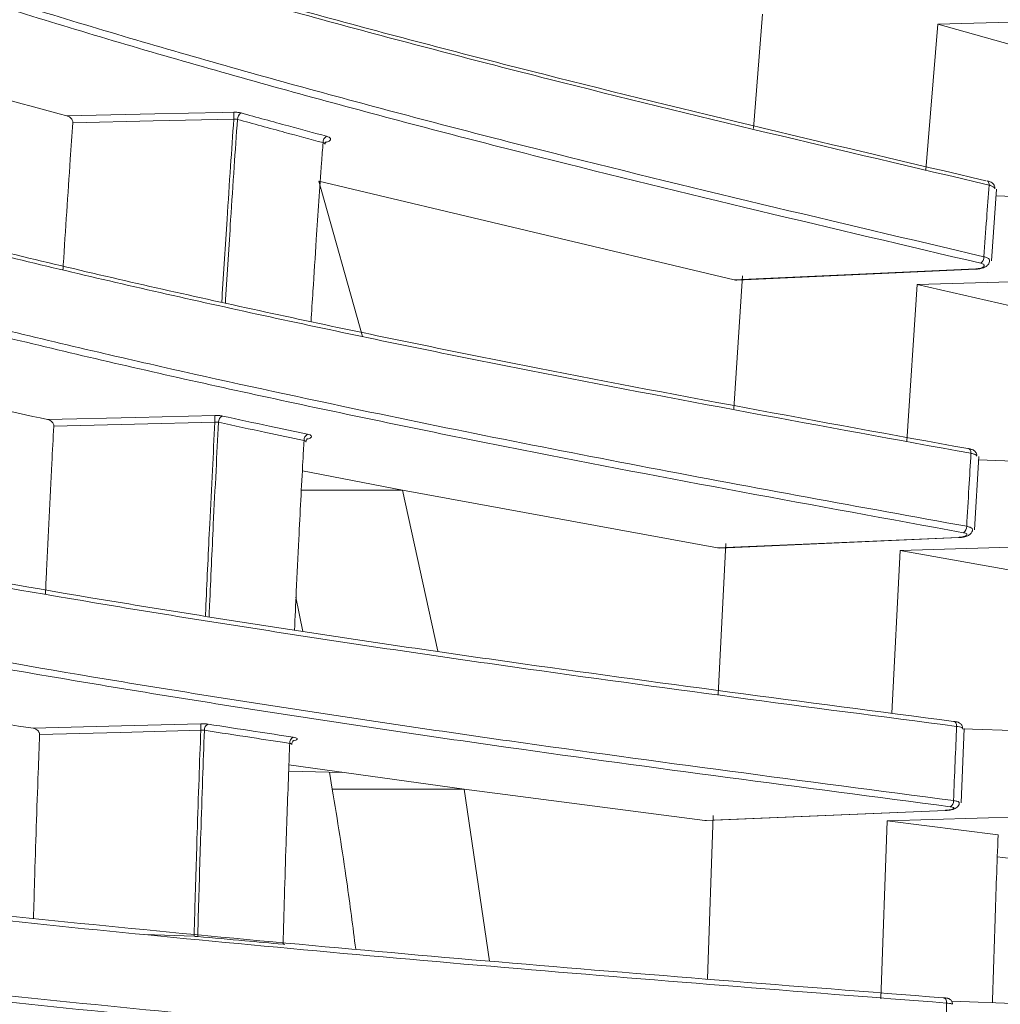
# Model space of a CAD drawing. Header units: millimetres. Extents: x 0 to 1118, y 0 to 864.
# Tile 145 of 256: x 305.43 to 313.99, y 424.38 to 432.96. Entities that reach past the tile are written whole.
import ezdxf

# ---------------------------------------------------------------- set-up
doc = ezdxf.new("R2010")
doc.units = ezdxf.units.MM
doc.styles.add('SLDTEXTSTYLE0', font='TXT', dxfattribs={"width": 0.605})
doc.dimstyles.new('SLDDIMSTYLE2', dxfattribs={"dimtxt": 3.175, "dimasz": 3.302, "dimexe": 0, "dimexo": 0.0625, "dimgap": 0.79375, "dimtad": 0, "dimtih": 1, "dimtoh": 1, "dimdec": 1, "dimlfac": 4, "dimrnd": 1e-09, "dimzin": 12, "dimdsep": 46, "dimtxsty": 'SLDTEXTSTYLE0', "dimsah": 1, "dimcen": 0.09, "dimadec": 0, "dimazin": 3, "dimtfac": 1, "dimtmove": 0, "dimatfit": 0, "dimfxl": 1, "dimfrac": 2, "dimtolj": 1, "dimtzin": 12, "dimarcsym": 0})

# ---------------------------------------------------------------- blocks, each defined once
blk = doc.blocks.new('_D_15')
at = {"color": 7, "linetype": 'Continuous', "lineweight": 0}
for p, q in [((290.7249, 392.4333), (290.7249, 468.2708)), ((294.9963, 403.2583), (294.9963, 468.2708)), ((290.7249, 466.6708), (284.3749, 466.6708)), ((294.9963, 466.6708), (307.2834, 466.6708))]:
    blk.add_line(p, q, dxfattribs=at)
for points in [[(290.7249, 466.6708), (287.4229, 467.1788), (287.4229, 466.1628)], [(294.9963, 466.6708), (298.2983, 466.1628), (298.2983, 467.1788)]]:
    blk.add_solid(points, dxfattribs=at)
at = {"color": 7, "linetype": 'Continuous', "lineweight": 0, "insert": (307.2834, 468.3272), "char_height": 3.175, "attachment_point": 1, "style": 'SLDTEXTSTYLE0'}
blk.add_mtext('17.1', dxfattribs=at)

msp = doc.modelspace()

# ---------------------------------------------------------------- linework, layer by layer
at = {"color": 7, "linetype": 'Continuous', "lineweight": 15}
for p, q in [((311.912, 433.0139), (311.8335, 432.0172)), ((314.7262, 432.9587), (313.4429, 432.9263)), ((313.4429, 432.9263), (313.3393, 431.6548)), ((313.4429, 432.9263), (314.3823, 432.6617)), ((308.0424, 431.558), (311.6662, 430.6957)), ((308.4247, 430.2032), (308.0424, 431.558)), ((313.9105, 430.8608), (313.9561, 431.4872)), ((313.9519, 431.4294), (314.6073, 431.4047)), ((311.7378, 430.7307), (311.6628, 429.5709)), ((311.6895, 430.6934), (313.7742, 430.7888)), ((313.2636, 430.6561), (313.1722, 429.2881)), ((314.5573, 430.6913), (313.2636, 430.6561)), ((313.2636, 430.6561), (314.2154, 430.4378)), ((313.7627, 428.5168), (313.7998, 429.1558)), ((313.7807, 429.157), (313.7808, 429.1588)), ((313.7981, 429.1262), (314.4569, 429.1017)), ((307.8993, 429.0315), (308.7735, 428.8606)), ((308.7735, 428.8606), (311.5216, 428.3577)), ((309.0795, 427.4564), (308.7735, 428.8606)), ((311.5408, 428.3564), (313.6249, 428.4483)), ((311.5407, 428.3569), (311.5216, 428.3577)), ((311.5932, 428.3971), (311.5279, 427.08)), ((313.1149, 428.3362), (313.0421, 426.9169)), ((314.4161, 428.374), (313.1149, 428.3362)), ((313.1149, 428.3362), (314.0761, 428.1651)), ((307.8436, 427.9276), (307.9039, 427.6294)), ((313.6452, 426.1337), (313.6725, 426.7824)), ((313.6563, 426.7831), (313.6564, 426.7844)), ((313.6582, 426.7813), (314.3374, 426.7564)), ((307.7816, 426.4652), (309.3093, 426.2533)), ((307.7797, 426.4104), (308.2452, 426.4009)), ((308.1346, 426.4032), (308.1604, 426.2539)), ((309.3093, 426.2533), (311.4107, 425.9809)), ((309.5316, 424.7541), (309.3093, 426.2533)), ((311.4255, 425.9803), (313.5101, 426.0683)), ((311.4821, 426.0245), (311.4339, 424.6003)), ((314.3071, 426.0178), (313.0008, 425.9777)), ((311.4254, 425.9812), (311.4107, 425.9809)), ((313.0008, 425.9777), (312.9468, 424.4269)), ((313.0008, 425.9777), (313.9688, 425.8547)), ((313.5636, 424.4048), (314.2527, 424.3802)), ((313.5686, 424.3781), (313.5688, 424.3789))]:
    msp.add_line(p, q, dxfattribs=at)
at = {"color": 9, "linetype": 'Continuous', "lineweight": 0}
for p, q in [((311.6662, 430.6957), (313.7737, 430.792)), ((307.8904, 428.8612), (308.7735, 428.8606)), ((311.5216, 428.3577), (313.6244, 428.4504)), ((308.1604, 426.2539), (309.3093, 426.2533)), ((311.4107, 425.9809), (313.5097, 426.0695)), ((306.5219, 424.9869), (306.9547, 424.9709))]:
    msp.add_line(p, q, dxfattribs=at)
at = {"color": 9, "linetype": 'Continuous', "lineweight": 0, "flags": 128}
for points in [[(305.8432, 432.1269), (306.6126, 432.1433), (307.2007, 432.1558), (307.3011, 432.158)], [(307.3011, 432.0963), (306.5988, 432.0814), (305.8965, 432.0665)], [(313.7737, 430.792), (313.774, 430.7894), (313.7742, 430.7888)], [(305.6769, 429.4782), (306.4468, 429.4968), (307.1365, 429.5135)], [(307.1365, 429.4542), (306.4337, 429.4372), (305.7309, 429.4201)], [(313.7319, 429.1833), (313.7315, 429.1924), (313.73, 429.2009), (313.7275, 429.2085), (313.7241, 429.2148), (313.7198, 429.2197), (313.7149, 429.2228), (313.7095, 429.2243), (313.7039, 429.2238)], [(313.6244, 428.4504), (313.6248, 428.4485), (313.6249, 428.4483)], [(305.552, 426.7852), (306.3222, 426.8061), (307.013, 426.8248)], [(313.6071, 426.8014), (313.6067, 426.8107), (313.6052, 426.8194), (313.6027, 426.8273), (313.5993, 426.8339), (313.595, 426.8392), (313.5902, 426.8429), (313.5849, 426.8448), (313.5793, 426.8449)], [(307.013, 426.7679), (306.3098, 426.7489), (305.6066, 426.7299)], [(313.5097, 426.0695), (313.51, 426.0683), (313.51, 426.0683)], [(313.5193, 424.3885), (313.5188, 424.3979), (313.5173, 424.4067), (313.5148, 424.4148), (313.5114, 424.4218), (313.5072, 424.4274), (313.5024, 424.4315), (313.4971, 424.434), (313.4916, 424.4346)]]:
    msp.add_lwpolyline(points, dxfattribs=at)
at = {"color": 7, "linetype": 'Continuous', "lineweight": 15, "flags": 128}
msp.add_lwpolyline([(313.8906, 431.5222), (313.8902, 431.5312), (313.8888, 431.5395), (313.8863, 431.5467), (313.8828, 431.5526), (313.8785, 431.557), (313.8736, 431.5597), (313.8716, 431.5603)], dxfattribs=at)
at = {"color": 9, "linetype": 'Continuous', "lineweight": 0}
for centre, radius, start, end in [((307.9834, 432.1271), 0.6831, 177.41432, 182.58568), ((307.3969, 432.0962), 0.064, 120.5656, 180.6485), ((308.1441, 431.8934), 0.0646, 121.44937, 180.74277), ((313.7769, 430.8963), 0.0679, 305.85587, 1.51305), ((307.7529, 429.4839), 0.6171, 177.24195, 182.75805), ((307.2279, 429.4559), 0.0597, 118.12315, 182.1159), ((307.9737, 429.2971), 0.0601, 119.00672, 182.24439), ((313.6321, 428.5431), 0.0629, 303.65599, 3.02152), ((307.568, 426.7964), 0.5558, 177.06809, 182.93191), ((307.1, 426.7715), 0.0554, 115.38814, 183.66285), ((307.8445, 426.6572), 0.0558, 116.25992, 183.79154), ((313.5221, 426.1504), 0.0578, 301.03698, 4.63017)]:
    msp.add_arc(centre, radius, start, end, dxfattribs=at)
at = {"color": 7, "linetype": 'Continuous', "lineweight": 15}
for points, knots in [([(313.8906, 431.5222), (312.598, 431.8258), (310.657, 432.2818), (308.1746, 432.9314), (306.3693, 433.4394), (304.6428, 433.9723), (303.0083, 434.5384), (301.498, 435.1431), (300.3783, 435.6886), (299.6031, 436.1519), (299.0859, 436.52), (298.6608, 436.9024), (298.3891, 437.2321), (298.2811, 437.4333), (298.245, 437.5007)], [0, 0, 0, 0, 0.191218, 0.287137, 0.383045, 0.478737, 0.574406, 0.672011, 0.76955, 0.820088, 0.870617, 0.922313, 0.973997, 1, 1, 1, 1]), ([(298.6682, 436.916), (298.7857, 436.8035), (299.0386, 436.5613), (299.5468, 436.2031), (300.3215, 435.7379), (301.4278, 435.1982), (302.9232, 434.596), (304.5687, 434.0239), (306.3204, 433.4828), (308.1364, 432.9717), (310.62, 432.3216), (312.5644, 431.8647), (313.8624, 431.5597)], [0, 0, 0, 0, 0.049004, 0.105473, 0.161954, 0.265868, 0.369847, 0.476432, 0.583046, 0.687069, 0.791103, 1, 1, 1, 1]), ([(298.2836, 436.7937), (298.3054, 436.7557), (298.402, 436.5877), (298.6387, 436.2933), (299.0519, 435.9142), (299.5647, 435.543), (300.3341, 435.0786), (301.4318, 434.5386), (302.9211, 433.9357), (304.561, 433.3629), (306.3086, 432.8213), (308.1216, 432.3097), (310.6026, 431.6592), (312.5469, 431.2028), (313.8448, 430.8981)], [0, 0, 0, 0, 0.0148588, 0.065771, 0.1166945, 0.1689257, 0.2211673, 0.3176844, 0.4142632, 0.5132945, 0.6123519, 0.7090578, 0.8057735, 1, 1, 1, 1]), ([(313.8167, 430.8412), (312.5228, 431.145), (310.5797, 431.6012), (308.0967, 432.2519), (306.2912, 432.7611), (304.5648, 433.2955), (302.931, 433.8635), (301.4224, 434.4703), (300.2905, 435.0254), (299.4941, 435.5068), (298.9569, 435.9031), (298.5326, 436.2959), (298.3588, 436.5619), (298.2784, 436.6851)], [0, 0, 0, 0, 0.194854, 0.292609, 0.390354, 0.487952, 0.585526, 0.685103, 0.784612, 0.839674, 0.894723, 0.951282, 1, 1, 1, 1]), ([(298.4127, 433.6025), (298.4921, 433.525), (298.6647, 433.3564), (299.1686, 433.0121), (300.013, 432.5752), (301.2864, 432.0783), (302.7682, 431.6039), (304.4057, 431.1535), (306.1535, 430.7281), (307.9678, 430.3271), (310.4517, 429.8179), (312.4019, 429.4617), (313.7039, 429.2238)], [0, 0, 0, 0, 0.040993, 0.089106, 0.187272, 0.287991, 0.388777, 0.492243, 0.595737, 0.696572, 0.797417, 1, 1, 1, 1]), ([(313.7319, 429.1833), (312.4359, 429.4199), (310.4895, 429.7753), (308.0068, 430.284), (306.2036, 430.6826), (304.4823, 431.1012), (302.8561, 431.5465), (301.3585, 432.023), (300.0724, 432.5238), (299.2218, 432.9621), (298.6993, 433.3185), (298.5104, 433.5037), (298.416, 433.5963)], [0, 0, 0, 0, 0.2005, 0.301118, 0.401725, 0.502069, 0.602388, 0.704863, 0.807265, 0.902722, 0.951365, 1, 1, 1, 1]), ([(298.4287, 432.9416), (298.5561, 432.8224), (298.8111, 432.5837), (299.3755, 432.2397), (300.1833, 431.8402), (301.3117, 431.3962), (302.7949, 430.9193), (304.4271, 430.4711), (305.6188, 430.1811), (306.3717, 430.0064), (307.048, 429.8516), (308.5709, 429.5201), (310.9084, 429.0523), (312.766, 428.7151), (313.6949, 428.5464)], [0, 0, 0, 0, 0.062988, 0.126146, 0.18921, 0.290709, 0.392583, 0.494707, 0.596546, 0.602043, 0.624032, 0.712001, 0.855987, 1, 1, 1, 1]), ([(303.189, 432.8946), (303.3958, 432.8289), (304.2416, 432.5605), (305.1539, 432.3135), (305.8432, 432.1269)], [0, 0, 0, 0, 0.24454, 1, 1, 1, 1]), ([(313.667, 428.4908), (312.3698, 428.7276), (310.4216, 429.0834), (307.9382, 429.593), (306.1344, 429.9925), (304.4129, 430.4122), (302.7867, 430.859), (301.2903, 431.3371), (300.0205, 431.8339), (299.1882, 432.2641), (298.6928, 432.5973), (298.5157, 432.7647), (298.433, 432.8429)], [0, 0, 0, 0, 0.202924, 0.304769, 0.406604, 0.508252, 0.609874, 0.713704, 0.81746, 0.910828, 0.958337, 1, 1, 1, 1]), ([(305.8965, 432.0665), (305.8964, 432.0704), (305.8963, 432.0781), (305.8915, 432.0908), (305.882, 432.1048), (305.8653, 432.119), (305.8511, 432.1241), (305.8432, 432.1269)], [0, 0, 0, 0, 0.122586, 0.244701, 0.413761, 0.670249, 1, 1, 1, 1]), ([(305.8109, 430.7851), (305.8118, 430.7989), (305.8221, 430.9671), (305.8431, 431.2882), (305.8708, 431.7014), (305.889, 431.9603), (305.8965, 432.0665)], [0, 0, 0, 0, 0.032199, 0.39121, 0.750222, 1, 1, 1, 1]), ([(307.9747, 430.3305), (307.9802, 430.4195), (307.9951, 430.6589), (308.0255, 431.1219), (308.0551, 431.5533), (308.0754, 431.8343), (308.0795, 431.8925)], [0, 0, 0, 0, 0.169876, 0.456834, 0.887539, 1, 1, 1, 1]), ([(308.0795, 431.8925), (308.0834, 431.8914), (308.0911, 431.8892), (308.0966, 431.8842), (308.0962, 431.8805), (308.0961, 431.8791)], [0, 0, 0, 0, 0.37847, 0.756664, 1, 1, 1, 1]), ([(308.0977, 431.8789), (308.098, 431.883), (308.0986, 431.8913), (308.104, 431.8989), (308.1069, 431.9012), (308.1063, 431.9008), (308.1062, 431.9008)], [0, 0, 0, 0, 0.329745, 0.661585, 0.939969, 1, 1, 1, 1]), ([(313.9403, 431.4901), (313.9405, 431.4909), (313.9425, 431.499), (313.9383, 431.5141), (313.9288, 431.5308), (313.9153, 431.5431), (313.8974, 431.5533), (313.8812, 431.5574), (313.8715, 431.5599)], [0, 0, 0, 0, 0.02355, 0.213761, 0.374543, 0.528728, 0.719864, 1, 1, 1, 1]), ([(313.7742, 430.789), (313.7755, 430.789), (313.791, 430.7888), (313.8221, 430.7946), (313.8557, 430.8062), (313.8792, 430.8249), (313.8923, 430.8447), (313.8933, 430.8582), (313.8938, 430.8636)], [0, 0, 0, 0, 0.0236887, 0.2740641, 0.5515314, 0.7432365, 0.8990655, 1, 1, 1, 1]), ([(313.8939, 430.8635), (313.8943, 430.8628), (313.895, 430.8615), (313.8937, 430.8602), (313.8932, 430.8597)], [0, 0, 0, 0, 0.567334, 1, 1, 1, 1]), ([(311.6895, 430.6937), (311.6891, 430.6936), (311.6818, 430.6919), (311.6738, 430.6938), (311.6662, 430.6957)], [0, 0, 0, 0, 0.0500196, 1, 1, 1, 1]), ([(303.057, 430.0733), (303.2551, 430.0238), (304.0884, 429.8154), (304.9898, 429.624), (305.6769, 429.4782)], [0, 0, 0, 0, 0.237626, 1, 1, 1, 1]), ([(298.5714, 429.8566), (298.7488, 429.7583), (299.1172, 429.5541), (300.0051, 429.2337), (301.1765, 428.8974), (302.6492, 428.5553), (304.2795, 428.2306), (306.024, 427.9242), (307.8366, 427.6358), (310.3202, 427.2701), (312.2744, 427.0152), (313.5793, 426.8449)], [0, 0, 0, 0, 0.076215, 0.158308, 0.262571, 0.366905, 0.474141, 0.581409, 0.685799, 0.7902, 1, 1, 1, 1]), ([(313.6071, 426.8014), (312.3088, 426.9708), (310.3587, 427.2251), (307.8763, 427.5904), (306.075, 427.877), (304.3581, 428.1783), (302.7391, 428.4993), (301.2501, 428.8429), (300.0602, 429.1833), (299.1502, 429.5122), (298.772, 429.7222), (298.5818, 429.8278)], [0, 0, 0, 0, 0.208031, 0.312464, 0.416886, 0.521004, 0.625096, 0.731529, 0.837884, 0.918472, 1, 1, 1, 1]), ([(305.7309, 429.4201), (305.7308, 429.4241), (305.7305, 429.432), (305.7255, 429.4447), (305.7156, 429.4584), (305.6987, 429.4716), (305.6847, 429.4758), (305.6769, 429.4782)], [0, 0, 0, 0, 0.12325, 0.245984, 0.418129, 0.680017, 1, 1, 1, 1]), ([(305.6579, 427.9554), (305.6609, 428.0228), (305.671, 428.247), (305.6895, 428.6268), (305.7108, 429.0476), (305.725, 429.3116), (305.7309, 429.4201)], [0, 0, 0, 0, 0.137492, 0.457146, 0.7768, 1, 1, 1, 1]), ([(307.8304, 427.6405), (307.8355, 427.7529), (307.8475, 428.0178), (307.8716, 428.5101), (307.8945, 428.9489), (307.9103, 429.2352), (307.9136, 429.2947)], [0, 0, 0, 0, 0.2029538, 0.4782862, 0.8915367, 1, 1, 1, 1]), ([(307.9136, 429.2947), (307.9174, 429.2938), (307.9251, 429.292), (307.9306, 429.288), (307.9302, 429.285), (307.9301, 429.2838)], [0, 0, 0, 0, 0.38492, 0.769928, 1, 1, 1, 1]), ([(307.9309, 429.2839), (307.9309, 429.2841), (307.9299, 429.2901), (307.9347, 429.3003), (307.9407, 429.3088), (307.9443, 429.3114), (307.9441, 429.3113), (307.9441, 429.3113)], [0, 0, 0, 0, 0.012642, 0.403338, 0.667389, 0.884981, 1, 1, 1, 1]), ([(313.7816, 429.1588), (313.782, 429.1622), (313.7831, 429.1719), (313.7775, 429.1866), (313.7678, 429.1999), (313.756, 429.2093), (313.7399, 429.2172), (313.7252, 429.2218), (313.7115, 429.2237), (313.7081, 429.2242)], [0, 0, 0, 0, 0.083207, 0.237969, 0.37141, 0.49833, 0.646569, 0.912643, 1, 1, 1, 1]), ([(298.6178, 429.158), (298.8011, 429.0584), (299.17, 428.8581), (300.0449, 428.5409), (301.1968, 428.2088), (302.6642, 427.8665), (304.2902, 427.5415), (306.0311, 427.2348), (307.841, 426.9462), (310.3221, 426.5801), (312.2754, 426.3253), (313.5797, 426.1551)], [0, 0, 0, 0, 0.0775488, 0.1560079, 0.2605007, 0.365066, 0.4725612, 0.5800872, 0.6848029, 0.7895303, 1, 1, 1, 1]), ([(313.5519, 426.1009), (312.2525, 426.2704), (310.3007, 426.5251), (307.8174, 426.8912), (306.0153, 427.1784), (304.2976, 427.4805), (302.6781, 427.8025), (301.1892, 428.1471), (300.015, 428.4846), (299.1432, 428.7993), (298.7838, 428.9936), (298.6089, 429.0882)], [0, 0, 0, 0, 0.210422, 0.316064, 0.421694, 0.527105, 0.632487, 0.740258, 0.84795, 0.92604, 1, 1, 1, 1]), ([(313.6248, 428.4485), (313.6261, 428.4485), (313.6407, 428.4484), (313.67, 428.453), (313.7016, 428.462), (313.7258, 428.4766), (313.7401, 428.4961), (313.7464, 428.5116), (313.7453, 428.5191), (313.7453, 428.5193)], [0, 0, 0, 0, 0.022942, 0.258691, 0.517788, 0.70857, 0.857986, 0.995629, 1, 1, 1, 1]), ([(313.7444, 428.5192), (313.745, 428.5186), (313.7457, 428.5179), (313.745, 428.5172), (313.745, 428.5172)], [0, 0, 0, 0, 0.944885, 1, 1, 1, 1]), ([(302.9593, 427.209), (303.1504, 427.1746), (303.974, 427.026), (304.8665, 426.8898), (305.552, 426.7852)], [0, 0, 0, 0, 0.232043, 1, 1, 1, 1]), ([(305.6066, 426.7299), (305.6064, 426.7339), (305.606, 426.7419), (305.6008, 426.7546), (305.5905, 426.768), (305.5735, 426.7801), (305.5595, 426.7834), (305.552, 426.7852)], [0, 0, 0, 0, 0.123989, 0.247412, 0.42286, 0.690422, 1, 1, 1, 1]), ([(313.6578, 426.7841), (313.658, 426.7848), (313.6595, 426.7917), (313.6558, 426.8044), (313.6481, 426.8184), (313.6383, 426.828), (313.6281, 426.8342), (313.6164, 426.8388), (313.6033, 426.8422), (313.5896, 426.8439), (313.5829, 426.8447)], [0, 0, 0, 0, 0.016656, 0.171876, 0.297115, 0.407834, 0.510909, 0.620993, 0.814027, 1, 1, 1, 1]), ([(305.5536, 425.1279), (305.5567, 425.2357), (305.5643, 425.502), (305.5778, 425.926), (305.5925, 426.3522), (305.6025, 426.6199), (305.6066, 426.7299)], [0, 0, 0, 0, 0.201334, 0.497353, 0.793371, 1, 1, 1, 1]), ([(307.7303, 424.9017), (307.7343, 425.0406), (307.7427, 425.3338), (307.7595, 425.8573), (307.7753, 426.3022), (307.7865, 426.5928), (307.7888, 426.6536)], [0, 0, 0, 0, 0.237298, 0.500557, 0.895678, 1, 1, 1, 1]), ([(307.7888, 426.6536), (307.7927, 426.6529), (307.8003, 426.6515), (307.8058, 426.6484), (307.8055, 426.646), (307.8053, 426.6451)], [0, 0, 0, 0, 0.387938, 0.776322, 1, 1, 1, 1]), ([(307.8069, 426.6451), (307.8068, 426.6476), (307.8063, 426.6555), (307.8118, 426.6667), (307.819, 426.6753), (307.8237, 426.6785), (307.8242, 426.6787), (307.8244, 426.6788)], [0, 0, 0, 0, 0.1320776, 0.430046, 0.6678232, 0.8447361, 1, 1, 1, 1]), ([(298.6849, 426.1958), (298.8497, 426.1451), (299.1873, 426.0412), (299.9928, 425.8656), (301.1021, 425.6716), (302.5665, 425.4651), (304.1921, 425.269), (305.9338, 425.0841), (307.7451, 424.9103), (310.2281, 424.6901), (312.1849, 424.5369), (313.4916, 424.4346)], [0, 0, 0, 0, 0.067417, 0.138088, 0.244822, 0.351632, 0.461504, 0.571409, 0.67828, 0.785162, 1, 1, 1, 1]), ([(308.1604, 426.2539), (308.1824, 426.1192), (308.2264, 425.8498), (308.2968, 425.3846), (308.3396, 425.0534), (308.3649, 424.8575)], [0, 0, 0, 0, 0.290089, 0.580178, 1, 1, 1, 1]), ([(313.5193, 424.3885), (312.2195, 424.4902), (310.2671, 424.643), (307.7852, 424.863), (305.9855, 425.0357), (304.2719, 425.2174), (302.658, 425.4111), (301.1765, 425.6186), (300.0466, 425.8155), (299.2256, 425.9946), (298.8827, 426.1003), (298.7106, 426.1533)], [0, 0, 0, 0, 0.21343, 0.320601, 0.427759, 0.534585, 0.641381, 0.750656, 0.859848, 0.929641, 1, 1, 1, 1]), ([(313.51, 426.0684), (313.5113, 426.0685), (313.5249, 426.0685), (313.552, 426.072), (313.5811, 426.0784), (313.6026, 426.0879), (313.6185, 426.1016), (313.6286, 426.1178), (313.6295, 426.1298), (313.6299, 426.1351)], [0, 0, 0, 0, 0.02215, 0.242135, 0.479874, 0.653263, 0.781281, 0.902666, 1, 1, 1, 1]), ([(313.6296, 426.1352), (313.6301, 426.1346), (313.6309, 426.134), (313.6299, 426.1333), (313.6296, 426.1331)], [0, 0, 0, 0, 0.736776, 1, 1, 1, 1]), ([(313.9688, 425.8547), (313.964, 425.7298), (313.9546, 425.4798), (313.9376, 424.9926), (313.9268, 424.6295), (313.9197, 424.3921)], [0, 0, 0, 0, 0.2570905, 0.5141809, 1, 1, 1, 1]), ([(313.9617, 425.6654), (314.2162, 425.6344), (315.4354, 425.486), (316.6566, 425.3381), (317.623, 425.221)], [0, 0, 0, 0, 0.208712, 1, 1, 1, 1]), ([(298.7344, 425.4938), (298.9016, 425.4429), (299.2373, 425.3407), (300.0336, 425.1664), (301.1305, 424.974), (302.5908, 424.7672), (304.2127, 424.5709), (305.9513, 424.3859), (307.7602, 424.2118), (310.241, 423.9913), (312.1966, 423.8381), (313.5025, 423.7358)], [0, 0, 0, 0, 0.067864, 0.13629, 0.243193, 0.350173, 0.460234, 0.570328, 0.677466, 0.784615, 1, 1, 1, 1]), ([(313.4748, 423.6832), (312.174, 423.7851), (310.22, 423.9382), (307.7369, 424.1588), (305.936, 424.3319), (304.2211, 424.5141), (302.6058, 424.7085), (301.1235, 424.9167), (300.0025, 425.1127), (299.2088, 425.2857), (298.883, 425.3846), (298.7252, 425.4324)], [0, 0, 0, 0, 0.215249, 0.323338, 0.431415, 0.539247, 0.647051, 0.757368, 0.867601, 0.935907, 1, 1, 1, 1]), ([(307.7303, 424.9017), (307.7345, 424.9015), (307.7424, 424.901), (307.7476, 424.9007), (307.7471, 424.9006), (307.747, 424.9006)], [0, 0, 0, 0, 0.427825, 0.821272, 1, 1, 1, 1]), ([(313.5699, 424.3788), (313.5701, 424.3805), (313.5712, 424.388), (313.5671, 424.4003), (313.5595, 424.4127), (313.5505, 424.421), (313.5417, 424.4261), (313.5343, 424.4289), (313.5276, 424.4306), (313.5169, 424.4325), (313.5048, 424.4339), (313.4913, 424.4347), (313.489, 424.4349)], [0, 0, 0, 0, 0.038213, 0.168711, 0.273587, 0.363207, 0.440761, 0.506617, 0.569008, 0.671581, 0.944313, 1, 1, 1, 1])]:
    msp.add_open_spline(points, degree=3, knots=knots, dxfattribs=at)
at = {"color": 9, "linetype": 'Continuous', "lineweight": 0}
for points, knots in [([(307.3643, 432.1513), (307.3641, 432.1513), (307.3554, 432.1537), (307.3353, 432.1575), (307.3125, 432.1578), (307.3011, 432.158)], [0, 0, 0, 0, 0.013663, 0.501593, 1, 1, 1, 1]), ([(307.3643, 432.1513), (307.5022, 432.1134), (307.7497, 432.0454), (307.9997, 431.9782), (308.1104, 431.9485)], [0, 0, 0, 0, 0.556974, 1, 1, 1, 1]), ([(307.1966, 430.5031), (307.1972, 430.5121), (307.2117, 430.7535), (307.2367, 431.1484), (307.2713, 431.6701), (307.2915, 431.9597), (307.3011, 432.0963)], [0, 0, 0, 0, 0.0167688, 0.451641, 0.7413703, 1, 1, 1, 1]), ([(307.3329, 432.0954), (307.3232, 431.9573), (307.3029, 431.6662), (307.2682, 431.1431), (307.2432, 430.7477), (307.2286, 430.5057), (307.228, 430.4961)], [0, 0, 0, 0, 0.26061, 0.5491, 0.982112, 1, 1, 1, 1]), ([(307.3011, 432.0963), (307.3069, 432.0968), (307.3186, 432.0978), (307.3281, 432.0962), (307.3329, 432.0954)], [0, 0, 0, 0, 0.500034, 1, 1, 1, 1]), ([(308.0795, 431.8925), (307.9687, 431.9223), (307.7185, 431.9895), (307.4708, 432.0575), (307.3329, 432.0954)], [0, 0, 0, 0, 0.443018, 1, 1, 1, 1]), ([(308.1104, 431.9485), (308.1182, 431.9459), (308.1337, 431.9407), (308.145, 431.9298), (308.1458, 431.918), (308.1345, 431.9066), (308.1209, 431.8987), (308.1099, 431.8959), (308.1085, 431.8956)], [0, 0, 0, 0, 0.193647, 0.387278, 0.580841, 0.77511, 0.97056, 1, 1, 1, 1]), ([(313.8448, 430.8981), (313.8528, 431.0093), (313.8678, 431.2178), (313.8833, 431.4253), (313.8906, 431.5222)], [0, 0, 0, 0, 0.533316, 1, 1, 1, 1]), ([(313.9389, 431.4884), (313.9396, 431.4911), (313.9414, 431.4978), (313.928, 431.5088), (313.9084, 431.5173), (313.894, 431.5212), (313.8906, 431.5222)], [0, 0, 0, 0, 0.22731, 0.561393, 0.896004, 1, 1, 1, 1]), ([(313.8448, 430.8981), (313.8551, 430.8949), (313.8757, 430.8885), (313.8928, 430.876), (313.8935, 430.8674), (313.8939, 430.8635)], [0, 0, 0, 0, 0.352309, 0.704731, 1, 1, 1, 1]), ([(313.7737, 430.792), (313.7765, 430.7922), (313.7877, 430.7928), (313.8069, 430.7957), (313.8274, 430.8019), (313.8416, 430.81), (313.8479, 430.819), (313.8456, 430.8278), (313.8354, 430.8358), (313.8229, 430.8394), (313.8167, 430.8412)], [0, 0, 0, 0, 0.0451586, 0.183301, 0.3208949, 0.4575766, 0.5934221, 0.7288707, 0.8644221, 1, 1, 1, 1]), ([(307.0537, 427.7645), (307.0551, 427.7966), (307.0668, 428.0648), (307.0868, 428.4891), (307.1133, 429.0199), (307.129, 429.315), (307.1365, 429.4542)], [0, 0, 0, 0, 0.0568015, 0.473905, 0.7518004, 1, 1, 1, 1]), ([(307.1682, 429.4537), (307.1607, 429.3132), (307.1449, 429.017), (307.1183, 428.4851), (307.0984, 428.0605), (307.0866, 427.792), (307.0852, 427.7594)], [0, 0, 0, 0, 0.249838, 0.526844, 0.94261, 1, 1, 1, 1]), ([(307.1997, 429.5086), (307.1995, 429.5086), (307.1908, 429.5105), (307.1707, 429.5134), (307.148, 429.5135), (307.1365, 429.5135)], [0, 0, 0, 0, 0.01427, 0.501137, 1, 1, 1, 1]), ([(307.1365, 429.4542), (307.1423, 429.4546), (307.154, 429.4555), (307.1635, 429.4543), (307.1682, 429.4537)], [0, 0, 0, 0, 0.500111, 1, 1, 1, 1]), ([(307.9136, 429.2947), (307.8028, 429.3181), (307.553, 429.3707), (307.3058, 429.424), (307.1682, 429.4537)], [0, 0, 0, 0, 0.443514, 1, 1, 1, 1]), ([(307.1997, 429.5086), (307.3372, 429.4789), (307.5842, 429.4256), (307.8338, 429.373), (307.9445, 429.3496)], [0, 0, 0, 0, 0.55648, 1, 1, 1, 1]), ([(307.9445, 429.3496), (307.9523, 429.3476), (307.9678, 429.3435), (307.979, 429.3348), (307.9798, 429.3252), (307.9684, 429.3159), (307.9559, 429.3096), (307.9462, 429.3076), (307.9459, 429.3075)], [0, 0, 0, 0, 0.198399, 0.396783, 0.595199, 0.794279, 0.994395, 1, 1, 1, 1]), ([(313.6949, 428.5464), (313.7012, 428.6586), (313.7133, 428.8712), (313.7259, 429.0831), (313.7319, 429.1833)], [0, 0, 0, 0, 0.52723, 1, 1, 1, 1]), ([(313.7808, 429.1588), (313.7813, 429.1603), (313.7826, 429.1648), (313.7696, 429.1727), (313.75, 429.1793), (313.7354, 429.1825), (313.7319, 429.1833)], [0, 0, 0, 0, 0.172448, 0.528461, 0.884787, 1, 1, 1, 1]), ([(313.6949, 428.5464), (313.7052, 428.5439), (313.7259, 428.5389), (313.7432, 428.5291), (313.7441, 428.5223), (313.7444, 428.5192)], [0, 0, 0, 0, 0.354281, 0.708576, 1, 1, 1, 1]), ([(313.6244, 428.4504), (313.6273, 428.4505), (313.6386, 428.4511), (313.6577, 428.4537), (313.6782, 428.4589), (313.6923, 428.4655), (313.6985, 428.4729), (313.6961, 428.4801), (313.6857, 428.4866), (313.6732, 428.4894), (313.667, 428.4908)], [0, 0, 0, 0, 0.046197, 0.183868, 0.321147, 0.457726, 0.593596, 0.729049, 0.864526, 1, 1, 1, 1]), ([(307.0762, 426.8215), (307.076, 426.8216), (307.0673, 426.8229), (307.0472, 426.825), (307.0245, 426.8248), (307.013, 426.8248)], [0, 0, 0, 0, 0.014974, 0.500715, 1, 1, 1, 1]), ([(307.0762, 426.8215), (307.2133, 426.8002), (307.4599, 426.7619), (307.7091, 426.724), (307.8198, 426.7073)], [0, 0, 0, 0, 0.555948, 1, 1, 1, 1]), ([(313.5797, 426.1551), (313.5843, 426.2674), (313.5931, 426.4831), (313.6026, 426.6983), (313.6071, 426.8014)], [0, 0, 0, 0, 0.520464, 1, 1, 1, 1]), ([(313.6564, 426.7844), (313.6568, 426.7854), (313.6582, 426.7884), (313.6451, 426.7939), (313.6255, 426.7986), (313.6108, 426.8009), (313.6071, 426.8014)], [0, 0, 0, 0, 0.167103, 0.524339, 0.881648, 1, 1, 1, 1]), ([(306.9547, 424.9709), (306.9564, 425.032), (306.9646, 425.3318), (306.9785, 425.7898), (306.9966, 426.3275), (307.0077, 426.6267), (307.013, 426.7679)], [0, 0, 0, 0, 0.10172, 0.498889, 0.763505, 1, 1, 1, 1]), ([(307.0447, 426.7679), (307.0394, 426.6257), (307.0282, 426.3255), (307.0101, 425.787), (306.9962, 425.3295), (306.988, 425.0302), (306.9863, 424.9694)], [0, 0, 0, 0, 0.237968, 0.502228, 0.898862, 1, 1, 1, 1]), ([(307.013, 426.7679), (307.0188, 426.7684), (307.0304, 426.7692), (307.0399, 426.7683), (307.0447, 426.7679)], [0, 0, 0, 0, 0.500258, 1, 1, 1, 1]), ([(307.7888, 426.6536), (307.6781, 426.6704), (307.4286, 426.7082), (307.1819, 426.7466), (307.0447, 426.7679)], [0, 0, 0, 0, 0.444046, 1, 1, 1, 1]), ([(307.8198, 426.7073), (307.8275, 426.7058), (307.843, 426.7028), (307.8544, 426.6962), (307.8548, 426.689), (307.8451, 426.6819), (307.8312, 426.678), (307.8248, 426.6762)], [0, 0, 0, 0, 0.205285, 0.41059, 0.616045, 0.822134, 1, 1, 1, 1]), ([(313.5097, 426.0695), (313.5126, 426.0697), (313.5239, 426.0702), (313.5431, 426.0723), (313.5635, 426.0765), (313.5775, 426.0817), (313.5836, 426.0874), (313.5811, 426.093), (313.5707, 426.0978), (313.5582, 426.0999), (313.5519, 426.1009)], [0, 0, 0, 0, 0.046728, 0.183984, 0.321025, 0.457549, 0.593489, 0.729015, 0.864517, 1, 1, 1, 1]), ([(313.5797, 426.1551), (313.5901, 426.1533), (313.6109, 426.1497), (313.6283, 426.1424), (313.6292, 426.1374), (313.6296, 426.1352)], [0, 0, 0, 0, 0.3554, 0.710707, 1, 1, 1, 1]), ([(306.9547, 424.9709), (306.9605, 424.9707), (306.9722, 424.9701), (306.9816, 424.9697), (306.9863, 424.9694)], [0, 0, 0, 0, 0.499891, 1, 1, 1, 1]), ([(306.9863, 424.9694), (307.123, 424.9568), (307.3697, 424.9341), (307.6191, 424.9117), (307.7303, 424.9017)], [0, 0, 0, 0, 0.553884, 1, 1, 1, 1]), ([(313.5025, 423.7358), (313.5052, 423.8474), (313.5104, 424.0652), (313.5164, 424.2826), (313.5193, 424.3885)], [0, 0, 0, 0, 0.512664, 1, 1, 1, 1]), ([(313.5688, 424.3789), (313.5692, 424.3794), (313.5705, 424.381), (313.5575, 424.384), (313.5378, 424.3868), (313.523, 424.3882), (313.5193, 424.3885)], [0, 0, 0, 0, 0.162966, 0.52154, 0.879908, 1, 1, 1, 1])]:
    msp.add_open_spline(points, degree=3, knots=knots, dxfattribs=at)

# ---------------------------------------------------------------- dimensions: what is measured, and where the dimension line sits
at = {"color": 7, "linetype": 'Continuous', "lineweight": 0}
dim = msp.add_linear_dim(base=(290.7249, 466.6708), p1=(294.9963, 401.6583), p2=(290.7249, 390.8333), dimstyle='SLDDIMSTYLE2', dxfattribs=at)
dim.commit()
dim.dimension.update_dxf_attribs({"geometry": '_D_15', "text_midpoint": (311.5278, 466.6708), "dimtype": 160})

doc.saveas('drawing.dxf')
